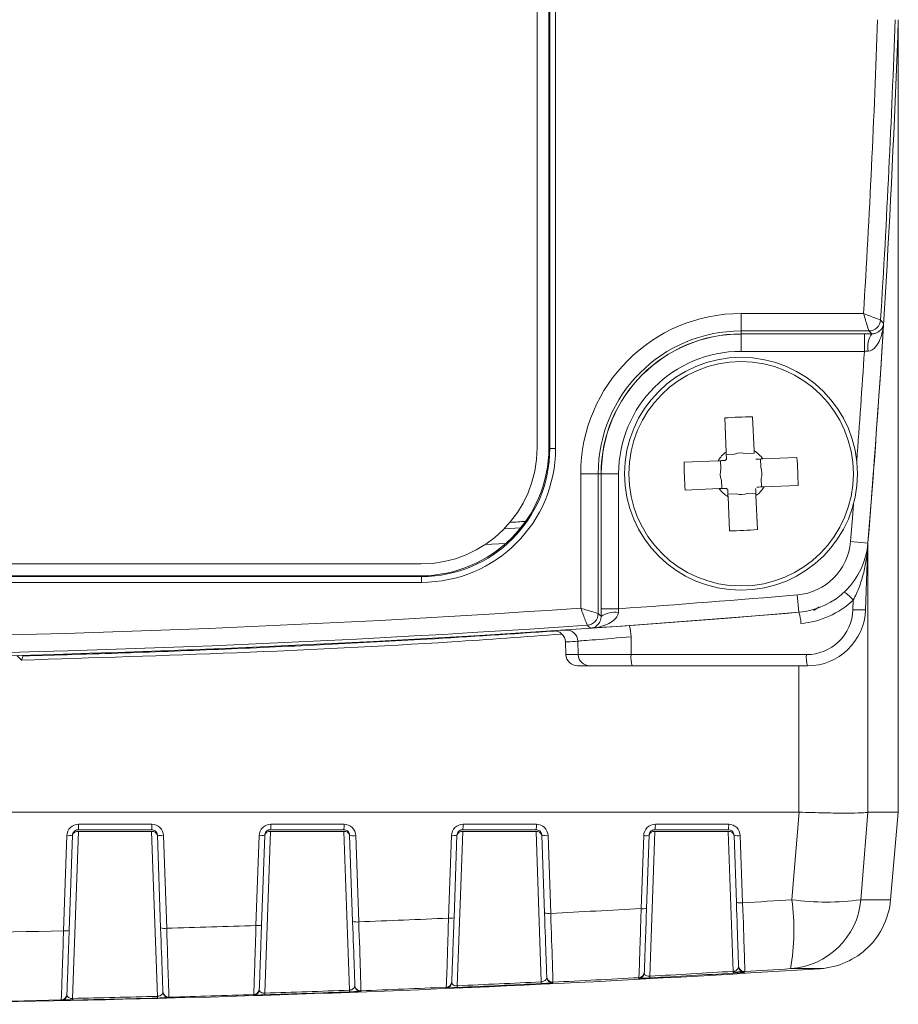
# Model space of a CAD drawing. Header units: millimetres. Extents: x 5 to 415, y 5 to 292.
# Tile 24 of 57: x 91 to 106, y 129 to 146. Entities that reach past the tile are written whole.
import ezdxf

# ---------------------------------------------------------------- set-up
doc = ezdxf.new("R2010")
doc.units = ezdxf.units.MM

msp = doc.modelspace()

# ---------------------------------------------------------------- linework, layer by layer
at = {"color": 144, "linetype": 'Continuous', "lineweight": 0}
for p, q in [((100.041, 153.422), (100.041, 138.722)), ((100.241, 138.721), (100.241, 153.423)), ((103.541, 140.374), (103.541, 140.674)), ((103.764, 138.665), (103.74, 139.251)), ((103.429, 138.61), (103.286, 138.603)), ((103.766, 138.624), (103.623, 138.618)), ((103.764, 138.665), (103.766, 138.624)), ((103.878, 138.383), (103.872, 138.526)), ((103.189, 138.497), (103.195, 138.354)), ((101.438, 138.272), (101.138, 138.272)), ((103.892, 138.046), (103.886, 138.189)), ((103.203, 138.161), (103.209, 138.018)), ((103.315, 137.92), (103.458, 137.926)), ((103.652, 137.934), (103.795, 137.94)), ((99.756, 137.343), (99.472, 137.325)), ((99.144, 137.054), (99.502, 137.076)), ((98.042, 136.521), (72.04, 136.521)), ((104.884, 135.984), (104.791, 135.922)), ((100.447, 135.577), (100.564, 135.584)), ((91.183, 135.071), (91.103, 135.151)), ((91.213, 135.142), (91.201, 135.154)), ((92.162, 132.129), (93.42, 132.129)), ((95.462, 132.129), (96.72, 132.129)), ((98.762, 132.129), (100.02, 132.129)), ((102.062, 132.129), (103.32, 132.129))]:
    msp.add_line(p, q, dxfattribs=at)
at = {"color": 7, "linetype": 'Continuous', "lineweight": 15}
for p, q in [((100.256, 153.438), (100.256, 138.706)), ((100.356, 138.706), (100.356, 153.438)), ((106.241, 132.46), (106.241, 146.072)), ((103.541, 141.025), (103.541, 140.725)), ((105.643, 141.025), (103.541, 141.025)), ((103.541, 140.725), (105.737, 140.725)), ((103.541, 140.674), (103.541, 140.725)), ((105.658, 140.674), (103.541, 140.674)), ((105.658, 140.374), (105.658, 140.674)), ((103.541, 140.374), (105.658, 140.374)), ((103.26, 139.231), (103.285, 138.645)), ((100.256, 138.706), (100.241, 138.721)), ((100.356, 138.706), (100.256, 138.706)), ((104.5, 138.552), (103.914, 138.528)), ((103.147, 138.496), (102.561, 138.471)), ((100.788, 138.272), (100.788, 135.963)), ((100.788, 138.272), (101.088, 138.272)), ((101.088, 135.87), (101.088, 138.272)), ((101.138, 138.272), (101.088, 138.272)), ((101.138, 138.272), (101.138, 135.953)), ((101.438, 135.953), (101.438, 138.272)), ((102.581, 137.991), (103.167, 138.016)), ((103.934, 138.048), (104.52, 138.073)), ((103.317, 137.878), (103.342, 137.292)), ((103.821, 137.313), (103.797, 137.899)), ((105.42, 137.107), (105.719, 137.082)), ((105.679, 135.937), (105.719, 137.078)), ((105.719, 137.082), (105.719, 137.082)), ((72.041, 136.722), (98.041, 136.722)), ((72.025, 136.506), (98.056, 136.506)), ((98.042, 136.521), (98.056, 136.506)), ((98.056, 136.406), (98.056, 136.506)), ((98.056, 136.406), (72.025, 136.406)), ((104.507, 136.191), (104.533, 135.892)), ((105.468, 136.101), (105.462, 135.937)), ((101.438, 135.953), (101.138, 135.953)), ((104.533, 135.892), (104.533, 135.892)), ((100.526, 135.383), (100.534, 135.165)), ((100.737, 135.397), (100.745, 135.165)), ((101.652, 135.473), (101.653, 135.165)), ((91.213, 135.142), (91.183, 135.071)), ((101.653, 135.165), (100.745, 135.165)), ((104.662, 135.165), (101.653, 135.165)), ((100.734, 134.972), (100.943, 134.972)), ((100.943, 134.972), (101.671, 134.972)), ((101.671, 134.972), (104.68, 134.972)), ((65.549, 132.46), (104.533, 132.46)), ((106.241, 132.46), (105.719, 132.46)), ((106.109, 130.955), (106.241, 132.46)), ((92.061, 129.259), (92.162, 132.129)), ((92.162, 132.158), (93.42, 132.158)), ((93.423, 132.25), (92.165, 132.25)), ((93.42, 132.129), (93.519, 129.295)), ((95.365, 129.35), (95.462, 132.129)), ((95.462, 132.158), (96.72, 132.158)), ((96.725, 132.25), (95.466, 132.25)), ((96.72, 132.129), (96.815, 129.401)), ((98.669, 129.477), (98.762, 132.129)), ((98.762, 132.158), (100.02, 132.158)), ((100.026, 132.25), (98.767, 132.25)), ((100.02, 132.129), (100.11, 129.544)), ((101.975, 129.642), (102.062, 132.129)), ((102.062, 132.158), (103.32, 132.158)), ((103.328, 132.25), (102.069, 132.25)), ((103.32, 132.129), (103.404, 129.724)), ((91.965, 132.057), (91.907, 130.42)), ((92.004, 130.425), (92.062, 132.062)), ((93.52, 132.062), (93.575, 130.47)), ((93.679, 130.465), (93.623, 132.057)), ((95.266, 132.057), (95.212, 130.511)), ((95.308, 130.517), (95.362, 132.062)), ((96.82, 132.062), (96.871, 130.58)), ((96.976, 130.575), (96.925, 132.057)), ((98.567, 132.057), (98.518, 130.639)), ((98.612, 130.644), (98.662, 132.062)), ((100.12, 132.062), (100.166, 130.726)), ((100.273, 130.721), (100.226, 132.057)), ((101.869, 132.057), (101.825, 130.802)), ((101.918, 130.807), (101.962, 132.062)), ((103.42, 132.062), (103.46, 130.908)), ((103.568, 130.902), (103.527, 132.057)), ((103.552, 129.721), (103.414, 129.713))]:
    msp.add_line(p, q, dxfattribs=at)
at = {"color": 8, "linetype": 'Continuous', "lineweight": 15}
for p, q in [((105.719, 132.46), (105.719, 137.075)), ((100.745, 135.165), (100.534, 135.165)), ((104.533, 134.972), (104.533, 132.46))]:
    msp.add_line(p, q, dxfattribs=at)
at = {"color": 7, "linetype": 'Continuous', "lineweight": 15, "flags": 128}
for points in [[(105.989, 140.857), (105.986, 140.86), (105.983, 140.863), (105.97, 140.877), (105.937, 140.912)], [(105.737, 140.725), (105.761, 140.7), (105.784, 140.674)], [(101.138, 135.823), (101.113, 135.846), (101.088, 135.87)], [(100.901, 135.67), (100.902, 135.669), (100.916, 135.656), (100.954, 135.621), (100.957, 135.619)], [(104.537, 132.46), (104.437, 131.231), (104.414, 130.955)], [(105.597, 130.955), (105.619, 131.231), (105.719, 132.46)]]:
    msp.add_lwpolyline(points, dxfattribs=at)
at = {"color": 8, "linetype": 'Continuous', "lineweight": 15, "flags": 128}
msp.add_lwpolyline([(105.471, 137.75), (105.453, 137.515), (105.42, 137.107)], dxfattribs=at)
at = {"color": 7, "linetype": 'Continuous', "lineweight": 15}
for radius in [2, 1.928]:
    msp.add_circle((103.541, 138.272), radius, dxfattribs=at)
for centre, radius, start, end in [((-89.14, 152.895), 195.145, 356.51272, 357.99636), ((-89.14, 152.895), 195.5, 355.36077, 358), ((-89.14, 152.895), 195.445, 356.48511, 357.99943), ((103.541, 138.272), 2.753, 90, 180), ((105.737, 140.925), 0.2, 270.0047, 356.4804), ((103.541, 138.272), 2.453, 90, 180), ((-89.14, 152.895), 195.5, 355.36077, 356.46982), ((106.127, 140.447), 0.411, 146.3819, 189.5687), ((103.797, 132.173), 7.078, 90.4683, 94.3544), ((98.041, 138.722), 2, 270, 0), ((103.541, 138.272), 0.453, 124.4392, 150.3835), ((97.442, 138.015), 7.078, 0.4683, 4.3544), ((109.639, 138.529), 7.078, 180.4683, 184.3544), ((103.541, 138.272), 0.453, 214.4392, 240.3835), ((103.284, 144.37), 7.078, 270.4683, 274.3544), ((104.423, 137.188), 1, 274.8195, 355.3608), ((104.423, 137.188), 1.3, 274.8195, 355.3608), ((104.423, 137.188), 1.3, 274.8195, 355.3608), ((85.041, 367.072), 231.7, 274.05821, 274.81953), ((104.986, 135.721), 0.613, 38.2831, 57.7696), ((104.441, 137.195), 1.5, 274.8195, 313.1963), ((85.041, 367.072), 232, 265.18047, 274.81953), ((85.041, 367.072), 231.645, 266.10203, 273.89797), ((100.888, 135.87), 0.2, 273.9258, 359.9953), ((85.041, 367.072), 232, 273.93386, 274.81953), ((101.366, 135.491), 0.402, 80.2816, 124.4327), ((104.015, 135.701), 0.552, 359.9032, 20.2783), ((104.662, 135.965), 0.8, 270, 358), ((104.68, 135.972), 1, 270, 358), ((105.571, 137.405), 1.472, 265.768, 274.232), ((85.041, 367.072), 231.945, 266.07893, 273.92107), ((101.099, 135.48), 0.553, 359.2017, 19.5079), ((100.326, 135.376), 0.2, 2.0816, 93.7559), ((100.538, 135.391), 0.199, 1.7514, 93.5092), ((100.734, 135.172), 0.2, 182, 270), ((100.944, 135.171), 0.199, 181.684, 269.7089), ((102.213, 135.118), 0.562, 175.2298, 195.0844), ((105.223, 135.118), 0.562, 175.2298, 195.0844), ((91.443, 132.228), 0.722, 354.4549, 1.7062), ((96.282, 132.228), 0.443, 350.9325, 2.7752), ((98.389, 132.228), 0.379, 349.3663, 3.2442), ((99.679, 132.228), 0.348, 348.4057, 3.5294), ((103.041, 132.228), 0.287, 345.9043, 4.2619), ((91.998, 132.34), 0.285, 263.2793, 282.8902), ((96.887, 132.361), 0.307, 257.2818, 277.0222), ((98.599, 132.332), 0.277, 263.3729, 282.9821), ((100.188, 132.365), 0.31, 257.2988, 277.081), ((103.488, 132.368), 0.314, 257.312, 277.1415), ((100.653, 130.442), 3.796, 349.8064, 7.7558), ((104.304, 131.066), 1.298, 273.7631, 355.0954), ((105.005, 135.292), 4.377, 262.2355, 277.7645), ((101.856, 131.073), 0.273, 263.417, 283.034), ((103.529, 131.214), 0.314, 257.3121, 277.1425), ((96.939, 130.879), 0.307, 257.2822, 277.0232), ((98.55, 130.914), 0.277, 263.3723, 282.9815), ((100.234, 131.029), 0.31, 257.2991, 277.0819), ((91.941, 130.703), 0.285, 263.2785, 282.8896), ((93.642, 130.766), 0.303, 257.2614, 276.9663), ((95.245, 130.791), 0.281, 263.3262, 282.9334), ((85.736, 429.158), 300, 270, 273.66188), ((103.598, 129.822), 0.1, 182.0004, 273.5123), ((100.304, 129.639), 0.1, 182.0002, 272.8855), ((100.305, 129.626), 0.1, 182.0001, 250.0432), ((101.78, 129.716), 0.1, 273.1657, 357.9997), ((101.779, 129.702), 0.1, 273.1182, 357.9998), ((102.059, 129.642), 0.084, 180.5171, 200.8599), ((95.169, 129.415), 0.1, 271.8508, 357.9999), ((95.169, 129.425), 0.1, 271.9073, 357.9999), ((96.933, 129.402), 0.119, 180.22, 194.5005), ((97.009, 129.491), 0.1, 182.0002, 272.2581), ((97.01, 129.48), 0.1, 182, 249.5115), ((98.474, 129.552), 0.1, 272.5366, 357.9998), ((98.474, 129.54), 0.1, 272.484, 357.9999), ((98.772, 129.478), 0.103, 180.3081, 196.8111), ((100.203, 129.545), 0.0935, 180.3907, 198.5877), ((91.866, 129.333), 0.1, 271.2779, 358), ((93.683, 129.295), 0.165, 180.1076, 190.3335), ((93.713, 129.38), 0.1, 182.0001, 271.6301), ((93.714, 129.371), 0.1, 182, 249.0605), ((95.5, 129.35), 0.135, 180.164, 192.6756)]:
    msp.add_arc(centre, radius, start, end, dxfattribs=at)
at = {"color": 144, "linetype": 'Continuous', "lineweight": 0}
for centre, radius, start, end in [((103.541, 138.272), 2.403, 90, 180), ((103.541, 138.272), 2.4, 90, 180), ((103.541, 138.272), 2.103, 90, 180), ((103.541, 138.272), 0.356, 134.8737, 139.949), ((103.541, 138.272), 0.453, 34.4392, 60.3835), ((103.541, 138.272), 0.356, 224.8737, 229.949), ((103.541, 138.272), 0.453, 304.4392, 330.3835), ((105.919, 137.071), 0.2, 175.3621, 178), ((105.85, 137.072), 0.131, 175.3614, 179.2823), ((92.148, 132.042), 0.0884, 81.0057, 166.8452), ((92.809, 132.228), 0.615, 353.4796, 2.0039), ((93.433, 132.042), 0.0884, 13.1548, 98.9943), ((95.448, 132.042), 0.0884, 81.0057, 166.8452), ((94.971, 132.228), 0.496, 351.9015, 2.4829), ((96.733, 132.042), 0.0884, 13.1548, 98.9943), ((98.748, 132.042), 0.0884, 81.0057, 166.8452), ((100.033, 132.042), 0.0884, 13.1548, 98.9943), ((102.048, 132.042), 0.0884, 81.0057, 166.8452), ((101.762, 132.228), 0.307, 346.8546, 3.9855), ((103.333, 132.042), 0.0884, 13.1548, 98.9943), ((93.586, 132.358), 0.303, 257.2609, 276.9653), ((95.299, 132.336), 0.281, 263.3269, 282.9341), ((101.9, 132.327), 0.273, 263.4175, 283.0346), ((103.598, 129.808), 0.1, 182.0002, 273.468), ((103.482, 129.725), 0.078, 180.6297, 202.5789), ((91.866, 129.326), 0.1, 271.2185, 358), ((92.262, 129.26), 0.2, 180.0735, 188.4711)]:
    msp.add_arc(centre, radius, start, end, dxfattribs=at)
at = {"color": 8, "linetype": 'Continuous', "lineweight": 15}
for centre, radius, start, end in [((-89.14, 152.895), 195.2, 355.76995, 356.32249), ((100.305, 129.626), 0.1, 250.0431, 272.8354), ((93.714, 129.371), 0.1, 249.0605, 271.5722), ((97.01, 129.48), 0.1, 249.5114, 272.2035)]:
    msp.add_arc(centre, radius, start, end, dxfattribs=at)
at = {"color": 144, "linetype": 'Continuous', "lineweight": 0}
for centre, major_axis, ratio, start_param, end_param in [((98.041, 138.721), (1.556, -1.556), 0.999931, 5.497825, 7.068545), ((103.539, 138.316), (-0.013, 0.313), 0.990116, 5.965619, 6.600752), ((103.497, 138.27), (0.313, 0.013), 0.990116, 2.824026, 3.459159), ((103.585, 138.274), (0.313, 0.013), 0.990116, 5.965619, 6.600752), ((103.542, 138.228), (-0.013, 0.313), 0.990116, 2.824026, 3.459159), ((85.041, 375.397), (0, 238.404), 0.99939, 3.202628, 3.203747)]:
    msp.add_ellipse(centre, major_axis=major_axis, ratio=ratio, start_param=start_param, end_param=end_param, dxfattribs=at)
at = {"color": 7, "linetype": 'Continuous', "lineweight": 15}
for major_axis, ratio, start_param, end_param in [((1.556, -1.556), 0.999917, 5.497825, 7.068545), ((-1.626, 1.626), 0.999924, 2.356233, 3.926953)]:
    msp.add_ellipse((98.056, 138.706), major_axis=major_axis, ratio=ratio, start_param=start_param, end_param=end_param, dxfattribs=at)
for points, knots in [([(105.737, 140.725), (105.737, 140.725), (105.726, 140.76), (105.69, 140.873), (105.667, 140.948), (105.643, 141.025)], [0, 0, 0, 0, 0.5, 0.5, 1, 1, 1, 1]), ([(105.937, 140.912), (105.936, 140.913), (105.902, 140.926), (105.791, 140.968), (105.718, 140.996), (105.643, 141.025)], [0, 0, 0, 0, 0.5, 0.5, 1, 1, 1, 1]), ([(105.721, 140.378), (105.776, 140.382), (105.818, 140.416), (105.883, 140.491), (105.906, 140.534), (105.963, 140.667), (105.982, 140.762), (105.989, 140.857)], [0, 0, 0, 0, 0.25, 0.25, 0.5, 0.5, 1, 1, 1, 1]), ([(105.784, 140.674), (105.809, 140.674), (105.828, 140.678), (105.862, 140.688), (105.876, 140.695), (105.913, 140.716), (105.93, 140.732), (105.972, 140.783), (105.986, 140.82), (105.989, 140.857)], [0, 0, 0, 0, 0.125, 0.125, 0.25, 0.25, 0.5, 0.5, 1, 1, 1, 1]), ([(105.468, 136.101), (105.508, 136.177), (105.543, 136.255), (105.602, 136.416), (105.626, 136.497), (105.666, 136.66), (105.682, 136.743), (105.7, 136.868), (105.705, 136.909), (105.711, 136.971), (105.713, 136.992), (105.715, 137.023), (105.716, 137.033), (105.718, 137.054), (105.718, 137.065), (105.719, 137.073)], [0, 0, 0, 0, 0.25, 0.25, 0.5, 0.5, 0.75, 0.75, 0.875, 0.875, 0.9375, 0.9375, 0.96875, 0.96875, 1, 1, 1, 1]), ([(100.901, 135.67), (100.901, 135.671), (100.888, 135.704), (100.845, 135.815), (100.817, 135.888), (100.788, 135.963)], [0, 0, 0, 0, 0.5, 0.5, 1, 1, 1, 1]), ([(101.088, 135.87), (101.087, 135.87), (101.053, 135.881), (100.939, 135.916), (100.864, 135.939), (100.788, 135.963)], [0, 0, 0, 0, 0.5, 0.5, 1, 1, 1, 1]), ([(101.434, 135.887), (101.43, 135.833), (101.396, 135.791), (101.321, 135.727), (101.279, 135.703), (101.147, 135.645), (101.052, 135.626), (100.957, 135.619)], [0, 0, 0, 0, 0.25, 0.25, 0.5, 0.5, 1, 1, 1, 1]), ([(101.138, 135.823), (101.138, 135.798), (101.134, 135.779), (101.124, 135.745), (101.118, 135.732), (101.097, 135.695), (101.081, 135.677), (101.031, 135.635), (100.994, 135.622), (100.957, 135.619)], [0, 0, 0, 0, 0.125, 0.125, 0.25, 0.25, 0.5, 0.5, 1, 1, 1, 1]), ([(100.527, 135.383), (100.535, 135.383), (100.552, 135.384), (100.675, 135.392), (100.737, 135.397)], [0, 0, 0, 0, 0.493343, 1, 1, 1, 1]), ([(100.737, 135.397), (100.77, 135.399), (100.879, 135.408), (101.211, 135.435), (101.425, 135.453), (101.652, 135.473)], [0, 0, 0, 0, 0.5, 0.5, 1, 1, 1, 1]), ([(104.537, 132.46), (104.689, 132.454), (104.835, 132.45), (105.112, 132.444), (105.236, 132.442), (105.559, 132.442), (105.693, 132.449), (105.719, 132.46)], [0, 0, 0, 0, 0.25, 0.25, 0.5, 0.5, 1, 1, 1, 1]), ([(91.965, 132.057), (91.966, 132.108), (91.989, 132.158), (92.062, 132.229), (92.113, 132.25), (92.165, 132.25)], [0, 0, 0, 0, 0.5, 0.5, 1, 1, 1, 1]), ([(92.162, 132.158), (92.15, 132.158), (92.139, 132.156), (92.129, 132.153), (92.118, 132.149), (92.108, 132.144), (92.099, 132.137), (92.091, 132.13), (92.083, 132.121), (92.077, 132.112), (92.071, 132.102), (92.067, 132.092), (92.064, 132.081), (92.063, 132.075), (92.062, 132.068), (92.062, 132.062)], [0, 0, 0, 0, 0.0000334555, 0.0000334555, 0.0000334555, 0.0000669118, 0.0000669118, 0.0000669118, 0.0001004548, 0.0001004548, 0.0001004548, 0.0001342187, 0.0001342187, 0.0001342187, 0.0001534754, 0.0001534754, 0.0001534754, 0.0001534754]), ([(96.82, 132.062), (96.819, 132.073), (96.817, 132.084), (96.813, 132.095), (96.809, 132.105), (96.803, 132.115), (96.795, 132.124), (96.788, 132.132), (96.779, 132.14), (96.769, 132.145), (96.76, 132.151), (96.749, 132.155), (96.738, 132.157), (96.732, 132.158), (96.726, 132.158), (96.72, 132.158)], [0, 0, 0, 0, 0.0000343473, 0.0000343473, 0.0000343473, 0.0000687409, 0.0000687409, 0.0000687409, 0.0001031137, 0.0001031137, 0.0001031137, 0.0001372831, 0.0001372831, 0.0001372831, 0.0001551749, 0.0001551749, 0.0001551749, 0.0001551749]), ([(96.725, 132.25), (96.776, 132.25), (96.827, 132.229), (96.9, 132.158), (96.923, 132.108), (96.925, 132.057)], [0, 0, 0, 0, 0.5, 0.5, 1, 1, 1, 1]), ([(98.567, 132.057), (98.569, 132.108), (98.592, 132.158), (98.665, 132.229), (98.716, 132.25), (98.767, 132.25)], [0, 0, 0, 0, 0.5, 0.5, 1, 1, 1, 1]), ([(98.762, 132.158), (98.75, 132.158), (98.739, 132.156), (98.729, 132.153), (98.718, 132.149), (98.708, 132.144), (98.699, 132.137), (98.691, 132.13), (98.683, 132.121), (98.677, 132.112), (98.671, 132.102), (98.667, 132.092), (98.664, 132.081), (98.663, 132.075), (98.662, 132.068), (98.662, 132.062)], [0, 0, 0, 0, 0.0000335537, 0.0000335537, 0.0000335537, 0.0000670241, 0.0000670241, 0.0000670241, 0.0001004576, 0.0001004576, 0.0001004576, 0.000134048, 0.000134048, 0.000134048, 0.0001533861, 0.0001533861, 0.0001533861, 0.0001533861]), ([(100.12, 132.062), (100.119, 132.073), (100.117, 132.084), (100.113, 132.095), (100.109, 132.105), (100.103, 132.115), (100.095, 132.124), (100.088, 132.132), (100.079, 132.14), (100.069, 132.145), (100.059, 132.151), (100.049, 132.155), (100.037, 132.157), (100.032, 132.158), (100.026, 132.158), (100.02, 132.158)], [0, 0, 0, 0, 0.0000343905, 0.0000343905, 0.0000343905, 0.0000688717, 0.0000688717, 0.0000688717, 0.0001034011, 0.0001034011, 0.0001034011, 0.0001377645, 0.0001377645, 0.0001377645, 0.0001556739, 0.0001556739, 0.0001556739, 0.0001556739]), ([(100.026, 132.25), (100.078, 132.25), (100.128, 132.229), (100.202, 132.158), (100.224, 132.108), (100.226, 132.057)], [0, 0, 0, 0, 0.5, 0.5, 1, 1, 1, 1]), ([(103.42, 132.062), (103.419, 132.073), (103.417, 132.084), (103.413, 132.095), (103.409, 132.105), (103.403, 132.115), (103.395, 132.124), (103.388, 132.132), (103.379, 132.14), (103.369, 132.145), (103.359, 132.151), (103.349, 132.155), (103.337, 132.157), (103.332, 132.158), (103.326, 132.158), (103.32, 132.158)], [0, 0, 0, 0, 0.0000344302, 0.0000344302, 0.0000344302, 0.0000689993, 0.0000689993, 0.0000689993, 0.0001036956, 0.0001036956, 0.0001036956, 0.0001382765, 0.0001382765, 0.0001382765, 0.0001562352, 0.0001562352, 0.0001562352, 0.0001562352]), ([(103.328, 132.25), (103.379, 132.25), (103.43, 132.229), (103.503, 132.158), (103.526, 132.108), (103.527, 132.057)], [0, 0, 0, 0, 0.5, 0.5, 1, 1, 1, 1]), ([(106.109, 130.955), (106.095, 130.8), (106.055, 130.652), (105.922, 130.372), (105.832, 130.246), (105.501, 129.923), (105.206, 129.791), (104.896, 129.771)], [0, 0, 0, 0, 0.25, 0.25, 0.5, 0.5, 1, 1, 1, 1]), ([(101.825, 130.802), (101.821, 130.641), (101.816, 130.487), (101.807, 130.198), (101.803, 130.068), (101.792, 129.743), (101.787, 129.618), (101.785, 129.616)], [0, 0, 0, 0, 0.25, 0.25, 0.5, 0.5, 1, 1, 1, 1]), ([(101.88, 129.713), (101.88, 129.714), (101.884, 129.829), (101.894, 130.13), (101.898, 130.25), (101.908, 130.516), (101.913, 130.659), (101.918, 130.807)], [0, 0, 0, 0, 0.5, 0.5, 0.75, 0.75, 1, 1, 1, 1]), ([(103.46, 130.908), (103.47, 130.611), (103.48, 130.332), (103.49, 130.033), (103.493, 129.954), (103.497, 129.847), (103.498, 129.819), (103.498, 129.818)], [0, 0, 0, 0, 0.5, 0.5, 0.75, 0.75, 1, 1, 1, 1]), ([(103.604, 129.722), (103.605, 129.723), (103.605, 129.753), (103.602, 129.87), (103.6, 129.955), (103.59, 130.279), (103.579, 130.581), (103.568, 130.902)], [0, 0, 0, 0, 0.25, 0.25, 0.5, 0.5, 1, 1, 1, 1]), ([(96.871, 130.58), (96.882, 130.283), (96.892, 130.003), (96.902, 129.703), (96.905, 129.624), (96.908, 129.516), (96.909, 129.488), (96.909, 129.488)], [0, 0, 0, 0, 0.5, 0.5, 0.75, 0.75, 1, 1, 1, 1]), ([(97.013, 129.391), (97.014, 129.392), (97.013, 129.422), (97.01, 129.539), (97.008, 129.625), (96.998, 129.949), (96.988, 130.253), (96.976, 130.575)], [0, 0, 0, 0, 0.25, 0.25, 0.5, 0.5, 1, 1, 1, 1]), ([(98.518, 130.639), (98.513, 130.478), (98.509, 130.323), (98.5, 130.034), (98.496, 129.904), (98.485, 129.579), (98.48, 129.454), (98.478, 129.452)], [0, 0, 0, 0, 0.25, 0.25, 0.5, 0.5, 1, 1, 1, 1]), ([(98.574, 129.549), (98.574, 129.55), (98.578, 129.665), (98.588, 129.966), (98.593, 130.086), (98.602, 130.352), (98.607, 130.495), (98.612, 130.644)], [0, 0, 0, 0, 0.5, 0.5, 0.75, 0.75, 1, 1, 1, 1]), ([(100.166, 130.726), (100.177, 130.429), (100.186, 130.149), (100.197, 129.85), (100.2, 129.771), (100.203, 129.664), (100.204, 129.636), (100.204, 129.635)], [0, 0, 0, 0, 0.5, 0.5, 0.75, 0.75, 1, 1, 1, 1]), ([(100.309, 129.539), (100.31, 129.539), (100.31, 129.57), (100.307, 129.687), (100.304, 129.772), (100.294, 130.096), (100.284, 130.4), (100.273, 130.721)], [0, 0, 0, 0, 0.25, 0.25, 0.5, 0.5, 1, 1, 1, 1]), ([(91.907, 130.42), (91.903, 130.259), (91.898, 130.104), (91.889, 129.814), (91.884, 129.684), (91.874, 129.359), (91.869, 129.234), (91.868, 129.233)], [0, 0, 0, 0, 0.25, 0.25, 0.5, 0.5, 1, 1, 1, 1]), ([(91.966, 129.329), (91.966, 129.33), (91.97, 129.445), (91.981, 129.746), (91.985, 129.866), (91.994, 130.133), (91.999, 130.276), (92.004, 130.425)], [0, 0, 0, 0, 0.5, 0.5, 0.75, 0.75, 1, 1, 1, 1]), ([(93.575, 130.47), (93.586, 130.172), (93.595, 129.892), (93.606, 129.592), (93.609, 129.512), (93.612, 129.404), (93.613, 129.377), (93.613, 129.376)], [0, 0, 0, 0, 0.5, 0.5, 0.75, 0.75, 1, 1, 1, 1]), ([(93.716, 129.28), (93.717, 129.28), (93.716, 129.31), (93.713, 129.427), (93.71, 129.513), (93.7, 129.838), (93.69, 130.142), (93.679, 130.465)], [0, 0, 0, 0, 0.25, 0.25, 0.5, 0.5, 1, 1, 1, 1]), ([(95.212, 130.511), (95.207, 130.35), (95.203, 130.195), (95.193, 129.906), (95.189, 129.776), (95.179, 129.451), (95.174, 129.326), (95.173, 129.325)], [0, 0, 0, 0, 0.25, 0.25, 0.5, 0.5, 1, 1, 1, 1]), ([(95.269, 129.421), (95.269, 129.422), (95.273, 129.537), (95.284, 129.838), (95.288, 129.958), (95.297, 130.225), (95.302, 130.368), (95.308, 130.517)], [0, 0, 0, 0, 0.5, 0.5, 0.75, 0.75, 1, 1, 1, 1]), ([(100.11, 129.544), (100.132, 129.546), (100.149, 129.553), (100.173, 129.566), (100.182, 129.573), (100.201, 129.594), (100.205, 129.608), (100.205, 129.622)], [0, 0, 0, 0, 0.25, 0.25, 0.5, 0.5, 1, 1, 1, 1]), ([(101.785, 129.616), (101.785, 129.616), (101.785, 129.616), (101.785, 129.615), (101.785, 129.614), (101.785, 129.613), (101.785, 129.612), (101.785, 129.609), (101.785, 129.605), (101.785, 129.603)], [0, 0, 0, 0, 0.0002, 0.0002, 0.0002, 0.001, 0.001, 0.001, 0.003447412, 0.003447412, 0.003447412, 0.003447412]), ([(101.98, 129.612), (101.949, 129.611), (101.919, 129.609), (101.867, 129.606), (101.846, 129.605), (101.798, 129.603), (101.785, 129.602), (101.785, 129.603)], [0, 0, 0, 0, 0.25, 0.25, 0.5, 0.5, 1, 1, 1, 1]), ([(101.879, 129.699), (101.879, 129.686), (101.883, 129.673), (101.901, 129.656), (101.909, 129.65), (101.934, 129.642), (101.954, 129.639), (101.975, 129.642)], [0, 0, 0, 0, 0.5, 0.5, 0.75, 0.75, 1, 1, 1, 1]), ([(103.404, 129.724), (103.164, 129.71), (102.925, 129.696), (102.686, 129.682), (102.449, 129.668), (102.212, 129.655), (101.975, 129.642)], [0, 0, 0, 0, 0.000720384, 0.000720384, 0.000720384, 0.001433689, 0.001433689, 0.001433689, 0.001433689]), ([(101.98, 129.612), (102.217, 129.626), (102.454, 129.639), (102.691, 129.653), (102.931, 129.666), (103.17, 129.68), (103.41, 129.695)], [0, 0, 0, 0, 0.000713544, 0.000713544, 0.000713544, 0.001434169, 0.001434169, 0.001434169, 0.001434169]), ([(103.604, 129.708), (103.604, 129.708), (103.604, 129.708), (103.604, 129.708), (103.604, 129.71), (103.604, 129.711), (103.604, 129.712), (103.604, 129.715), (103.604, 129.718), (103.604, 129.722)], [0, 0, 0, 0, 0.0002, 0.0002, 0.0002, 0.001, 0.001, 0.001, 0.003213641, 0.003213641, 0.003213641, 0.003213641]), ([(95.269, 129.411), (95.269, 129.398), (95.273, 129.385), (95.291, 129.367), (95.299, 129.361), (95.324, 129.352), (95.343, 129.348), (95.365, 129.35)], [0, 0, 0, 0, 0.5, 0.5, 0.75, 0.75, 1, 1, 1, 1]), ([(96.815, 129.401), (96.572, 129.392), (96.33, 129.383), (96.088, 129.375), (95.847, 129.366), (95.606, 129.358), (95.365, 129.35)], [0, 0, 0, 0, 0.000728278, 0.000728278, 0.000728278, 0.001452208, 0.001452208, 0.001452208, 0.001452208]), ([(96.815, 129.401), (96.821, 129.402), (96.826, 129.402), (96.831, 129.403), (96.835, 129.404), (96.838, 129.405), (96.841, 129.405), (96.85, 129.408), (96.857, 129.411), (96.864, 129.414), (96.874, 129.419), (96.882, 129.424), (96.888, 129.43), (96.897, 129.438), (96.903, 129.447), (96.906, 129.456), (96.909, 129.463), (96.91, 129.47), (96.91, 129.477)], [0, 0, 0, 0, 0.0000169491, 0.0000169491, 0.0000169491, 0.0000282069, 0.0000282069, 0.0000282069, 0.0000605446, 0.0000605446, 0.0000605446, 0.0001142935, 0.0001142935, 0.0001142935, 0.000196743, 0.000196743, 0.000196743, 0.0002623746, 0.0002623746, 0.0002623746, 0.0002623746]), ([(97.014, 129.38), (97.014, 129.38), (97.014, 129.381), (97.014, 129.381), (97.014, 129.381), (97.014, 129.382), (97.014, 129.383), (97.014, 129.385), (97.013, 129.388), (97.013, 129.391)], [0, 0, 0, 0, 0.0002, 0.0002, 0.0002, 0.001, 0.001, 0.001, 0.003943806, 0.003943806, 0.003943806, 0.003943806]), ([(98.478, 129.452), (98.478, 129.452), (98.478, 129.452), (98.478, 129.452), (98.478, 129.451), (98.478, 129.45), (98.478, 129.449), (98.478, 129.446), (98.478, 129.443), (98.478, 129.44)], [0, 0, 0, 0, 0.0002, 0.0002, 0.0002, 0.001, 0.001, 0.001, 0.003809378, 0.003809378, 0.003809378, 0.003809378]), ([(98.673, 129.448), (98.642, 129.447), (98.612, 129.445), (98.56, 129.443), (98.539, 129.442), (98.491, 129.441), (98.478, 129.44), (98.478, 129.44)], [0, 0, 0, 0, 0.25, 0.25, 0.5, 0.5, 1, 1, 1, 1]), ([(98.573, 129.537), (98.573, 129.524), (98.577, 129.511), (98.595, 129.493), (98.604, 129.487), (98.629, 129.478), (98.648, 129.475), (98.669, 129.477)], [0, 0, 0, 0, 0.5, 0.5, 0.75, 0.75, 1, 1, 1, 1]), ([(100.11, 129.544), (99.869, 129.533), (99.628, 129.521), (99.387, 129.51), (99.147, 129.499), (98.908, 129.488), (98.669, 129.477)], [0, 0, 0, 0, 0.000724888, 0.000724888, 0.000724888, 0.001444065, 0.001444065, 0.001444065, 0.001444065]), ([(98.673, 129.448), (98.913, 129.459), (99.152, 129.47), (99.391, 129.481), (99.632, 129.492), (99.874, 129.503), (100.115, 129.515)], [0, 0, 0, 0, 0.000719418, 0.000719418, 0.000719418, 0.001444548, 0.001444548, 0.001444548, 0.001444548]), ([(100.31, 129.526), (100.31, 129.525), (100.296, 129.525), (100.248, 129.522), (100.228, 129.521), (100.177, 129.518), (100.147, 129.517), (100.115, 129.515)], [0, 0, 0, 0, 0.5, 0.5, 0.75, 0.75, 1, 1, 1, 1]), ([(100.31, 129.526), (100.31, 129.526), (100.31, 129.526), (100.31, 129.526), (100.31, 129.527), (100.31, 129.528), (100.31, 129.529), (100.31, 129.532), (100.309, 129.535), (100.309, 129.539)], [0, 0, 0, 0, 0.0002, 0.0002, 0.0002, 0.001, 0.001, 0.001, 0.003618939, 0.003618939, 0.003618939, 0.003618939]), ([(91.868, 129.233), (91.868, 129.233), (91.868, 129.233), (91.868, 129.233), (91.868, 129.232), (91.868, 129.232), (91.868, 129.231), (91.868, 129.229), (91.868, 129.228), (91.868, 129.226)], [0, 0, 0, 0, 0.0002, 0.0002, 0.0002, 0.001, 0.001, 0.001, 0.004290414, 0.004290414, 0.004290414, 0.004290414]), ([(92.079, 129.238), (92.067, 129.238), (92.008, 129.236), (91.949, 129.235), (91.903, 129.234)], [0, 0, 0, 0, 0.211477, 1, 1, 1, 1]), ([(93.519, 129.295), (93.275, 129.288), (93.032, 129.282), (92.789, 129.276), (92.546, 129.27), (92.304, 129.265), (92.061, 129.259)], [0, 0, 0, 0, 0.000730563, 0.000730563, 0.000730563, 0.001458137, 0.001458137, 0.001458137, 0.001458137]), ([(92.064, 129.23), (92.306, 129.235), (92.549, 129.241), (92.791, 129.247), (93.034, 129.253), (93.278, 129.259), (93.521, 129.266)], [0, 0, 0, 0, 0.000727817, 0.000727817, 0.000727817, 0.001458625, 0.001458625, 0.001458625, 0.001458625]), ([(93.519, 129.295), (93.524, 129.295), (93.53, 129.296), (93.535, 129.296), (93.538, 129.297), (93.542, 129.298), (93.545, 129.298), (93.553, 129.3), (93.561, 129.303), (93.567, 129.306), (93.577, 129.31), (93.585, 129.316), (93.591, 129.321), (93.601, 129.329), (93.606, 129.338), (93.61, 129.346), (93.613, 129.353), (93.614, 129.361), (93.614, 129.368)], [0, 0, 0, 0, 0.0000165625, 0.0000165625, 0.0000165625, 0.0000277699, 0.0000277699, 0.0000277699, 0.0000595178, 0.0000595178, 0.0000595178, 0.00011177, 0.00011177, 0.00011177, 0.0001922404, 0.0001922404, 0.0001922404, 0.0002603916, 0.0002603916, 0.0002603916, 0.0002603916]), ([(93.716, 129.271), (93.716, 129.271), (93.702, 129.271), (93.639, 129.269), (93.585, 129.267), (93.521, 129.266)], [0, 0, 0, 0, 0.5, 0.5, 1, 1, 1, 1]), ([(93.716, 129.271), (93.716, 129.271), (93.716, 129.272), (93.716, 129.272), (93.716, 129.272), (93.716, 129.273), (93.716, 129.273), (93.716, 129.275), (93.716, 129.277), (93.716, 129.28)], [0, 0, 0, 0, 0.0002, 0.0002, 0.0002, 0.001, 0.001, 0.001, 0.004188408, 0.004188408, 0.004188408, 0.004188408]), ([(95.173, 129.325), (95.173, 129.324), (95.173, 129.324), (95.173, 129.324), (95.173, 129.323), (95.173, 129.323), (95.173, 129.322), (95.173, 129.319), (95.172, 129.317), (95.172, 129.315)], [0, 0, 0, 0, 0.0002, 0.0002, 0.0002, 0.001, 0.001, 0.001, 0.004090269, 0.004090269, 0.004090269, 0.004090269]), ([(95.368, 129.321), (95.337, 129.32), (95.306, 129.319), (95.254, 129.317), (95.234, 129.316), (95.186, 129.315), (95.172, 129.315), (95.172, 129.315)], [0, 0, 0, 0, 0.25, 0.25, 0.5, 0.5, 1, 1, 1, 1]), ([(95.368, 129.321), (95.609, 129.329), (95.85, 129.337), (96.091, 129.345), (96.334, 129.354), (96.576, 129.363), (96.819, 129.372)], [0, 0, 0, 0, 0.000724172, 0.000724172, 0.000724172, 0.001452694, 0.001452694, 0.001452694, 0.001452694]), ([(97.014, 129.38), (97.014, 129.38), (97, 129.379), (96.936, 129.377), (96.882, 129.375), (96.819, 129.372)], [0, 0, 0, 0, 0.5, 0.5, 1, 1, 1, 1])]:
    msp.add_open_spline(points, degree=3, knots=knots, dxfattribs=at)
for points in [[(105.784, 140.674), (105.743, 140.674), (105.7, 140.674), (105.658, 140.674)], [(105.658, 140.374), (105.679, 140.376), (105.7, 140.377), (105.721, 140.378)], [(103.285, 138.645), (103.286, 138.607), (103.288, 138.568), (103.29, 138.524)], [(103.147, 138.496), (103.185, 138.497), (103.225, 138.499), (103.268, 138.501)], [(103.167, 138.016), (103.206, 138.018), (103.245, 138.019), (103.289, 138.021)], [(103.317, 137.878), (103.315, 137.917), (103.314, 137.956), (103.312, 138)], [(101.138, 135.953), (101.138, 135.909), (101.138, 135.866), (101.138, 135.823)], [(101.434, 135.887), (101.435, 135.909), (101.436, 135.931), (101.438, 135.953)], [(104.533, 132.46), (104.534, 132.46), (104.535, 132.46), (104.537, 132.46)], [(105.719, 132.46), (105.719, 132.46), (105.719, 132.46), (105.719, 132.46)], [(104.414, 130.955), (104.132, 130.937), (103.85, 130.919), (103.568, 130.902)], [(106.109, 130.955), (106.005, 130.955), (105.835, 130.955), (105.597, 130.955)], [(101.825, 130.802), (101.308, 130.774), (100.79, 130.747), (100.273, 130.721)], [(98.518, 130.639), (98.004, 130.616), (97.49, 130.595), (96.976, 130.575)], [(91.907, 130.42), (89.62, 130.369), (87.331, 130.345), (85.041, 130.345)], [(95.212, 130.511), (94.701, 130.495), (94.19, 130.479), (93.679, 130.465)], [(103.604, 129.722), (103.866, 129.738), (104.127, 129.754), (104.389, 129.771)], [(104.389, 129.771), (104.624, 129.771), (104.793, 129.771), (104.896, 129.771)], [(100.309, 129.539), (100.801, 129.563), (101.293, 129.589), (101.785, 129.616)], [(97.013, 129.391), (97.502, 129.41), (97.99, 129.431), (98.478, 129.452)], [(85.041, 129.158), (87.318, 129.158), (89.594, 129.182), (91.868, 129.233)], [(93.716, 129.28), (94.202, 129.294), (94.687, 129.309), (95.173, 129.325)]]:
    msp.add_open_spline(points, degree=3, dxfattribs=at)
at = {"color": 144, "linetype": 'Continuous', "lineweight": 0}
for points in [[(103.914, 138.528), (103.876, 138.526), (103.836, 138.525), (103.793, 138.523)], [(103.797, 137.899), (103.795, 137.937), (103.793, 137.976), (103.791, 138.02)], [(103.934, 138.048), (103.896, 138.047), (103.857, 138.045), (103.813, 138.043)]]:
    msp.add_open_spline(points, degree=3, dxfattribs=at)
for points, knots in [([(105.719, 137.073), (105.719, 137.075), (105.719, 137.076), (105.719, 137.077), (105.719, 137.077), (105.719, 137.077), (105.719, 137.078), (105.719, 137.078), (105.719, 137.078), (105.719, 137.078)], [0, 0, 0, 0, 0.000004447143, 0.000004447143, 0.000004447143, 0.000006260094, 0.000006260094, 0.000006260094, 0.000007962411, 0.000007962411, 0.000007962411, 0.000007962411]), ([(91.183, 135.071), (92.416, 135.11), (94.881, 135.189), (97.976, 135.335), (99.832, 135.472), (100.462, 135.519)], [0, 0, 0, 0, 0.397913, 0.795908, 1, 1, 1, 1]), ([(91.213, 135.142), (91.791, 135.158), (92.947, 135.192), (94.681, 135.258), (96.414, 135.337), (98.301, 135.435), (99.609, 135.522), (100.34, 135.57)], [0, 0, 0, 0, 0.189741, 0.379503, 0.569328, 0.759175, 1, 1, 1, 1]), ([(93.52, 132.062), (93.519, 132.073), (93.517, 132.084), (93.513, 132.095), (93.509, 132.105), (93.503, 132.115), (93.495, 132.124), (93.488, 132.132), (93.479, 132.14), (93.469, 132.145), (93.46, 132.151), (93.449, 132.155), (93.438, 132.157), (93.432, 132.158), (93.426, 132.158), (93.42, 132.158)], [0, 0, 0, 0, 0.0000343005, 0.0000343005, 0.0000343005, 0.000068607, 0.000068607, 0.000068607, 0.0001028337, 0.0001028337, 0.0001028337, 0.0001368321, 0.0001368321, 0.0001368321, 0.0001547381, 0.0001547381, 0.0001547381, 0.0001547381]), ([(93.423, 132.25), (93.475, 132.25), (93.526, 132.229), (93.599, 132.158), (93.621, 132.108), (93.623, 132.057)], [0, 0, 0, 0, 0.5, 0.5, 1, 1, 1, 1]), ([(95.266, 132.057), (95.268, 132.108), (95.29, 132.158), (95.364, 132.229), (95.414, 132.25), (95.466, 132.25)], [0, 0, 0, 0, 0.5, 0.5, 1, 1, 1, 1]), ([(95.462, 132.158), (95.45, 132.158), (95.439, 132.156), (95.429, 132.153), (95.418, 132.149), (95.408, 132.144), (95.399, 132.137), (95.391, 132.13), (95.383, 132.121), (95.377, 132.112), (95.371, 132.102), (95.367, 132.092), (95.364, 132.081), (95.363, 132.075), (95.362, 132.068), (95.362, 132.062)], [0, 0, 0, 0, 0.0000334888, 0.0000334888, 0.0000334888, 0.0000669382, 0.0000669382, 0.0000669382, 0.0001004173, 0.0001004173, 0.0001004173, 0.0001340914, 0.0001340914, 0.0001340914, 0.0001533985, 0.0001533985, 0.0001533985, 0.0001533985]), ([(101.869, 132.057), (101.871, 132.108), (101.893, 132.158), (101.967, 132.229), (102.017, 132.25), (102.069, 132.25)], [0, 0, 0, 0, 0.5, 0.5, 1, 1, 1, 1]), ([(102.062, 132.158), (102.05, 132.158), (102.039, 132.156), (102.029, 132.153), (102.018, 132.149), (102.008, 132.144), (101.999, 132.137), (101.991, 132.13), (101.983, 132.121), (101.977, 132.112), (101.971, 132.102), (101.967, 132.092), (101.964, 132.081), (101.963, 132.075), (101.962, 132.068), (101.962, 132.062)], [0, 0, 0, 0, 0.0000336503, 0.0000336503, 0.0000336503, 0.0000671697, 0.0000671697, 0.0000671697, 0.000100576, 0.000100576, 0.000100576, 0.0001340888, 0.0001340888, 0.0001340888, 0.0001534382, 0.0001534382, 0.0001534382, 0.0001534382]), ([(103.404, 129.724), (103.426, 129.726), (103.443, 129.733), (103.467, 129.747), (103.475, 129.754), (103.494, 129.775), (103.499, 129.79), (103.498, 129.804)], [0, 0, 0, 0, 0.25, 0.25, 0.5, 0.5, 1, 1, 1, 1]), ([(103.604, 129.708), (103.604, 129.707), (103.59, 129.706), (103.542, 129.703), (103.522, 129.702), (103.472, 129.699), (103.442, 129.697), (103.41, 129.695)], [0, 0, 0, 0, 0.5, 0.5, 0.75, 0.75, 1, 1, 1, 1]), ([(92.064, 129.23), (92.032, 129.229), (92.002, 129.229), (91.95, 129.228), (91.929, 129.227), (91.882, 129.226), (91.868, 129.226), (91.868, 129.226)], [0, 0, 0, 0, 0.25, 0.25, 0.5, 0.5, 1, 1, 1, 1]), ([(91.966, 129.323), (91.966, 129.309), (91.97, 129.296), (91.988, 129.278), (91.996, 129.272), (92.021, 129.262), (92.04, 129.258), (92.061, 129.259)], [0, 0, 0, 0, 0.5, 0.5, 0.75, 0.75, 1, 1, 1, 1])]:
    msp.add_open_spline(points, degree=3, knots=knots, dxfattribs=at)

doc.saveas('drawing.dxf')
